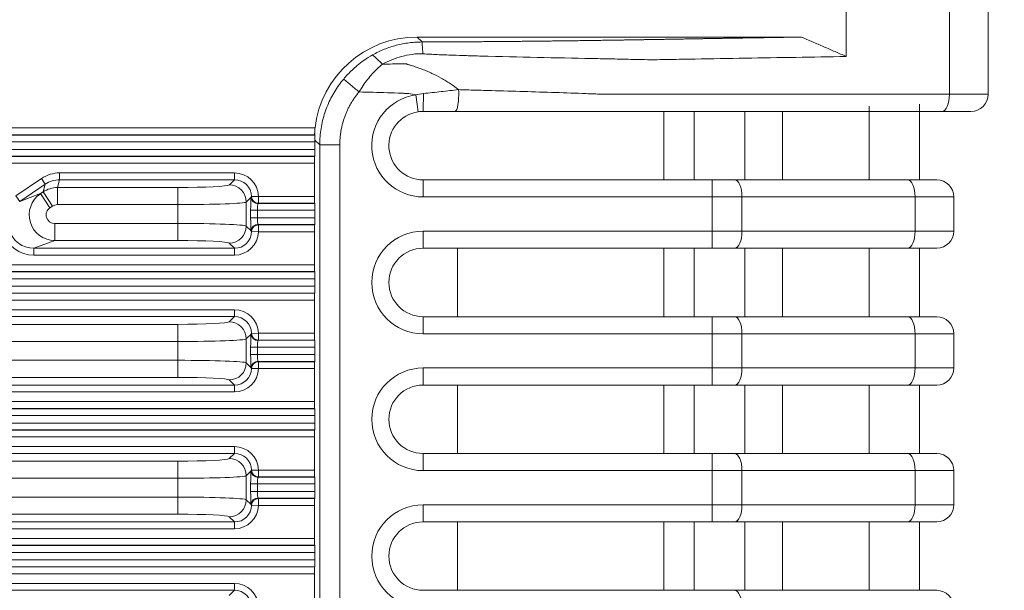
# Model space of a CAD drawing. Header units: millimetres. Extents: x 990 to 1809, y 0 to 562.
# Tile 92 of 256: x 1342 to 1371, y 366 to 382. Entities that reach past the tile are written whole.
import ezdxf

# ---------------------------------------------------------------- set-up
doc = ezdxf.new("R2010")
doc.units = ezdxf.units.MM
doc.layers.get('Defpoints').update_dxf_attribs({"lineweight": 18})
doc.layers.add('1', color=7, linetype='Continuous', true_color=0xffffff)
doc.layers.add('7标注层', color=4, linetype='Continuous', lineweight=18)
doc.styles.add('3.0', font='txt', dxfattribs={"height": 7.5})
doc.dimstyles.new('ISO-3.0', dxfattribs={"dimtxt": 7.5, "dimasz": 7.5, "dimexe": 4.5, "dimexo": 1.5, "dimgap": 1.5, "dimtad": 1, "dimdsep": 46, "dimtxsty": '3.0', "dimcen": 7.5, "dimclrd": 256, "dimclre": 256, "dimclrt": 256, "dimadec": 1, "dimazin": 0, "dimtp": 2e-09, "dimtm": 1.1e-09, "dimtfac": 1, "dimtmove": 0, "dimatfit": 3, "dimfxl": 1, "dimtolj": 1, "dimlwd": -1, "dimlwe": -1, "dimarcsym": 0})

# ---------------------------------------------------------------- blocks, each defined once
blk = doc.blocks.new('*D56')
at = {"layer": '7标注层', "transparency": 16777216}
for p, q in [((1366.033, 398.534), (1401.958, 398.534)), ((1397.458, 286.138), (1397.458, 391.034)), ((1353.912, 278.638), (1401.958, 278.638))]:
    blk.add_line(p, q, dxfattribs=at)
for points in [[(1396.208, 391.034), (1398.708, 391.034), (1397.458, 398.534)], [(1396.208, 286.138), (1398.708, 286.138), (1397.458, 278.638)]]:
    blk.add_solid(points, dxfattribs=at)
at = {"layer": 'Defpoints', "color": 0, "transparency": 16777216}
for p in [(1364.533, 398.534), (1397.458, 398.534), (1352.412, 278.638)]:
    blk.add_point(p, dxfattribs=at)
at = {"layer": '7标注层', "transparency": 16777216, "insert": (1392.208, 338.586), "char_height": 7.5, "attachment_point": 5, "rotation": 90, "style": '3.0'}
blk.add_mtext('\\A1;120', dxfattribs=at)

msp = doc.modelspace()

# ---------------------------------------------------------------- linework, layer by layer
at = {"layer": '1', "color": 7, "linetype": 'Continuous', "lineweight": 18}
for p, q in [((1364.969, 381.813), (1353.744, 381.813)), ((1353.744, 381.813), (1353.889, 381.668)), ((1353.706, 380.123), (1353.777, 379.628)), ((1369.29, 380.138), (1370.421, 380.138)), ((1360.95, 377.638), (1360.95, 379.638)), ((1361.842, 379.638), (1361.842, 377.638)), ((1363.313, 377.638), (1363.313, 379.638)), ((1364.421, 379.638), (1364.421, 377.638)), ((1366.947, 377.638), (1366.947, 379.796)), ((1368.421, 379.848), (1368.421, 377.638)), ((1369.921, 379.638), (1369.073, 379.638)), ((1217.076, 379.154), (1350.765, 379.154)), ((1350.763, 378.748), (1217.078, 378.748)), ((1217.081, 378.948), (1350.76, 378.948)), ((1350.756, 378.954), (1217.085, 378.954)), ((1350.901, 378.66), (1350.763, 378.797)), ((1350.763, 378.528), (1350.763, 378.748)), ((1217.078, 378.528), (1350.763, 378.528)), ((1350.901, 298.616), (1350.901, 378.66)), ((1351.488, 378.66), (1351.488, 298.616)), ((1350.757, 378.328), (1217.084, 378.328)), ((1217.088, 378.322), (1350.753, 378.322)), ((1350.757, 378.328), (1350.753, 378.322)), ((1350.746, 378.122), (1217.095, 378.122)), ((1350.746, 378.122), (1350.746, 377.154)), ((1342.027, 377.173), (1342.775, 377.677)), ((1342.887, 377.512), (1342.775, 377.677)), ((1343.306, 377.64), (1343.24, 377.413)), ((1343.306, 377.84), (1348.411, 377.84)), ((1343.306, 377.84), (1343.306, 377.64)), ((1348.411, 377.64), (1343.306, 377.64)), ((1348.258, 377.487), (1348.411, 377.64)), ((1348.411, 377.84), (1348.411, 377.64)), ((1353.921, 377.638), (1362.364, 377.638)), ((1353.921, 377.138), (1353.921, 377.638)), ((1362.364, 377.638), (1363.016, 377.638)), ((1362.364, 377.138), (1362.364, 377.638)), ((1368.073, 377.638), (1368.921, 377.638)), ((1342.887, 377.512), (1342.139, 377.007)), ((1342.745, 377.234), (1342.821, 377.285)), ((1342.821, 377.285), (1342.887, 377.512)), ((1342.821, 377.285), (1343.1, 376.871)), ((1343.24, 377.413), (1343.24, 376.914)), ((1343.24, 377.413), (1346.761, 377.413)), ((1346.761, 377.413), (1346.761, 376.914)), ((1342.139, 377.007), (1342.027, 377.173)), ((1342.139, 377.007), (1342.745, 377.234)), ((1342.745, 377.234), (1343.024, 376.82)), ((1348.899, 377.129), (1348.758, 376.988)), ((1348.904, 377.144), (1348.91, 377.15)), ((1349.11, 377.154), (1348.91, 377.15)), ((1349.11, 377.154), (1350.746, 377.154)), ((1349.11, 377.154), (1349.11, 376.954)), ((1362.364, 377.138), (1353.921, 377.138)), ((1363.233, 377.138), (1362.364, 377.138)), ((1343.1, 376.871), (1343.024, 376.82)), ((1346.761, 376.914), (1343.24, 376.914)), ((1346.761, 376.363), (1346.761, 376.914)), ((1348.758, 376.988), (1348.758, 376.288)), ((1349.084, 376.748), (1348.884, 376.748)), ((1348.884, 376.528), (1348.884, 376.748)), ((1350.763, 376.748), (1349.084, 376.748)), ((1349.084, 376.748), (1349.084, 376.528)), ((1349.11, 376.954), (1349.104, 376.948)), ((1349.104, 376.948), (1350.757, 376.948)), ((1350.753, 376.954), (1349.11, 376.954)), ((1350.757, 376.948), (1350.753, 376.954)), ((1350.763, 376.528), (1350.763, 376.748)), ((1349.084, 376.528), (1348.884, 376.528)), ((1349.084, 376.528), (1350.763, 376.528)), ((1343.164, 376.363), (1346.761, 376.363)), ((1343.164, 375.863), (1343.164, 376.363)), ((1346.761, 375.863), (1346.761, 376.363)), ((1348.758, 376.288), (1348.899, 376.147)), ((1348.91, 376.126), (1348.904, 376.132)), ((1349.104, 376.328), (1349.11, 376.322)), ((1350.757, 376.328), (1349.104, 376.328)), ((1349.11, 376.122), (1349.11, 376.322)), ((1349.11, 376.322), (1350.753, 376.322)), ((1350.757, 376.328), (1350.753, 376.322)), ((1353.921, 375.638), (1353.921, 376.138)), ((1353.921, 376.138), (1362.364, 376.138)), ((1362.364, 376.138), (1362.364, 375.638)), ((1368.29, 376.138), (1369.421, 376.138)), ((1343.164, 375.863), (1342.556, 375.636)), ((1346.761, 375.863), (1343.164, 375.863)), ((1349.11, 376.122), (1348.91, 376.126)), ((1350.746, 376.122), (1349.11, 376.122)), ((1350.746, 376.122), (1350.746, 375.154)), ((1342.556, 375.436), (1342.556, 375.636)), ((1342.556, 375.636), (1348.411, 375.636)), ((1348.411, 375.636), (1348.258, 375.789)), ((1348.411, 375.436), (1348.411, 375.636)), ((1362.364, 375.638), (1353.921, 375.638)), ((1354.921, 373.638), (1354.921, 375.638)), ((1360.95, 373.638), (1360.95, 375.638)), ((1361.842, 375.638), (1361.842, 373.638)), ((1363.016, 375.638), (1362.364, 375.638)), ((1363.313, 373.638), (1363.313, 375.638)), ((1364.421, 375.638), (1364.421, 373.638)), ((1366.947, 373.638), (1366.947, 375.638)), ((1368.921, 375.638), (1368.073, 375.638)), ((1368.421, 375.638), (1368.421, 373.638)), ((1348.411, 375.436), (1342.556, 375.436)), ((1217.095, 375.154), (1350.746, 375.154)), ((1350.763, 374.748), (1217.078, 374.748)), ((1217.084, 374.948), (1350.757, 374.948)), ((1350.753, 374.954), (1217.088, 374.954)), ((1350.757, 374.948), (1350.753, 374.954)), ((1350.763, 374.528), (1350.763, 374.748)), ((1217.078, 374.528), (1350.763, 374.528)), ((1350.757, 374.328), (1217.084, 374.328)), ((1217.088, 374.322), (1350.753, 374.322)), ((1350.746, 374.122), (1217.095, 374.122)), ((1350.746, 374.122), (1350.746, 373.154)), ((1350.757, 374.328), (1350.753, 374.322)), ((1337.379, 373.84), (1348.411, 373.84)), ((1348.411, 373.84), (1348.411, 373.64)), ((1348.411, 373.64), (1337.379, 373.64)), ((1348.258, 373.487), (1348.411, 373.64)), ((1353.921, 373.638), (1362.364, 373.638)), ((1353.921, 373.138), (1353.921, 373.638)), ((1362.364, 373.638), (1363.016, 373.638)), ((1362.364, 373.138), (1362.364, 373.638)), ((1368.073, 373.638), (1368.921, 373.638)), ((1337.313, 373.413), (1346.761, 373.413)), ((1346.761, 373.413), (1346.761, 372.914)), ((1348.899, 373.129), (1348.758, 372.988)), ((1348.758, 372.988), (1348.758, 372.288)), ((1348.904, 373.144), (1348.91, 373.15)), ((1349.11, 373.154), (1348.91, 373.15)), ((1349.11, 373.154), (1350.746, 373.154)), ((1349.11, 373.154), (1349.11, 372.954)), ((1362.364, 373.138), (1353.921, 373.138)), ((1363.233, 373.138), (1362.364, 373.138)), ((1346.761, 372.914), (1337.313, 372.914)), ((1346.761, 372.363), (1346.761, 372.914)), ((1349.084, 372.748), (1348.884, 372.748)), ((1348.884, 372.528), (1348.884, 372.748)), ((1350.763, 372.748), (1349.084, 372.748)), ((1349.084, 372.748), (1349.084, 372.528)), ((1349.11, 372.954), (1349.104, 372.948)), ((1349.104, 372.948), (1350.757, 372.948)), ((1350.753, 372.954), (1349.11, 372.954)), ((1350.757, 372.948), (1350.753, 372.954)), ((1350.763, 372.528), (1350.763, 372.748)), ((1349.084, 372.528), (1348.884, 372.528)), ((1349.084, 372.528), (1350.763, 372.528)), ((1337.236, 372.363), (1346.761, 372.363)), ((1346.761, 371.863), (1346.761, 372.363)), ((1348.758, 372.288), (1348.899, 372.147)), ((1348.91, 372.126), (1348.904, 372.132)), ((1349.11, 372.122), (1348.91, 372.126)), ((1349.104, 372.328), (1349.11, 372.322)), ((1350.757, 372.328), (1349.104, 372.328)), ((1349.11, 372.122), (1349.11, 372.322)), ((1349.11, 372.322), (1350.753, 372.322)), ((1350.746, 372.122), (1349.11, 372.122)), ((1350.746, 372.122), (1350.746, 371.154)), ((1350.757, 372.328), (1350.753, 372.322)), ((1353.921, 371.638), (1353.921, 372.138)), ((1353.921, 372.138), (1362.364, 372.138)), ((1362.364, 371.638), (1362.364, 372.138)), ((1368.29, 372.138), (1369.421, 372.138)), ((1346.761, 371.863), (1337.236, 371.863)), ((1336.629, 371.636), (1348.411, 371.636)), ((1348.411, 371.636), (1348.258, 371.789)), ((1348.411, 371.436), (1348.411, 371.636)), ((1362.364, 371.638), (1353.921, 371.638)), ((1354.921, 369.638), (1354.921, 371.638)), ((1360.95, 369.638), (1360.95, 371.638)), ((1361.842, 371.638), (1361.842, 369.638)), ((1363.016, 371.638), (1362.364, 371.638)), ((1363.313, 369.638), (1363.313, 371.638)), ((1364.421, 371.638), (1364.421, 369.638)), ((1366.947, 369.638), (1366.947, 371.638)), ((1368.921, 371.638), (1368.073, 371.638)), ((1368.421, 371.638), (1368.421, 369.638)), ((1348.411, 371.436), (1336.629, 371.436)), ((1350.753, 370.954), (1217.088, 370.954)), ((1217.095, 371.154), (1350.746, 371.154)), ((1350.757, 370.948), (1350.753, 370.954)), ((1350.763, 370.748), (1217.078, 370.748)), ((1217.084, 370.948), (1350.757, 370.948)), ((1350.763, 370.528), (1350.763, 370.748)), ((1217.078, 370.528), (1350.763, 370.528)), ((1350.757, 370.328), (1217.084, 370.328)), ((1217.088, 370.322), (1350.753, 370.322)), ((1350.746, 370.122), (1217.095, 370.122)), ((1350.746, 370.122), (1350.746, 369.154)), ((1350.757, 370.328), (1350.753, 370.322)), ((1331.452, 369.84), (1348.411, 369.84)), ((1348.411, 369.84), (1348.411, 369.64)), ((1348.411, 369.64), (1331.452, 369.64)), ((1348.258, 369.487), (1348.411, 369.64)), ((1353.921, 369.638), (1362.364, 369.638)), ((1353.921, 369.138), (1353.921, 369.638)), ((1362.364, 369.638), (1363.016, 369.638)), ((1362.364, 369.638), (1362.364, 369.138)), ((1368.073, 369.638), (1368.921, 369.638)), ((1331.386, 369.413), (1346.761, 369.413)), ((1346.761, 369.413), (1346.761, 368.914)), ((1348.899, 369.129), (1348.758, 368.988)), ((1348.758, 368.988), (1348.758, 368.288)), ((1348.904, 369.144), (1348.91, 369.15)), ((1349.11, 369.154), (1348.91, 369.15)), ((1349.11, 368.954), (1349.104, 368.948)), ((1349.104, 368.948), (1350.757, 368.948)), ((1349.11, 369.154), (1350.746, 369.154)), ((1349.11, 369.154), (1349.11, 368.954)), ((1350.753, 368.954), (1349.11, 368.954)), ((1350.757, 368.948), (1350.753, 368.954)), ((1362.364, 369.138), (1353.921, 369.138)), ((1363.233, 369.138), (1362.364, 369.138)), ((1346.761, 368.914), (1331.386, 368.914)), ((1346.761, 368.363), (1346.761, 368.914)), ((1349.084, 368.748), (1348.884, 368.748)), ((1348.884, 368.528), (1348.884, 368.748)), ((1350.763, 368.748), (1349.084, 368.748)), ((1349.084, 368.748), (1349.084, 368.528)), ((1350.763, 368.528), (1350.763, 368.748)), ((1349.084, 368.528), (1348.884, 368.528)), ((1349.084, 368.528), (1350.763, 368.528)), ((1331.309, 368.363), (1346.761, 368.363)), ((1346.761, 367.863), (1346.761, 368.363)), ((1348.758, 368.288), (1348.899, 368.147)), ((1348.91, 368.126), (1348.904, 368.132)), ((1349.11, 368.122), (1348.91, 368.126)), ((1349.104, 368.328), (1349.11, 368.322)), ((1350.757, 368.328), (1349.104, 368.328)), ((1349.11, 368.122), (1349.11, 368.322)), ((1349.11, 368.322), (1350.753, 368.322)), ((1350.746, 368.122), (1349.11, 368.122)), ((1350.746, 368.122), (1350.746, 367.154)), ((1350.757, 368.328), (1350.753, 368.322)), ((1353.921, 367.638), (1353.921, 368.138)), ((1353.921, 368.138), (1362.364, 368.138)), ((1362.364, 368.138), (1362.364, 367.638)), ((1368.29, 368.138), (1369.421, 368.138)), ((1346.761, 367.863), (1331.309, 367.863)), ((1330.702, 367.636), (1348.411, 367.636)), ((1348.411, 367.636), (1348.258, 367.789)), ((1348.411, 367.436), (1348.411, 367.636)), ((1362.364, 367.638), (1353.921, 367.638)), ((1354.921, 365.638), (1354.921, 367.638)), ((1360.95, 365.638), (1360.95, 367.638)), ((1361.842, 367.638), (1361.842, 365.638)), ((1363.016, 367.638), (1362.364, 367.638)), ((1363.313, 365.638), (1363.313, 367.638)), ((1364.421, 367.638), (1364.421, 365.638)), ((1366.947, 365.638), (1366.947, 367.638)), ((1368.921, 367.638), (1368.073, 367.638)), ((1368.421, 367.638), (1368.421, 365.638)), ((1348.411, 367.436), (1330.702, 367.436)), ((1217.084, 366.948), (1350.757, 366.948)), ((1350.753, 366.954), (1217.088, 366.954)), ((1217.095, 367.154), (1350.746, 367.154)), ((1350.757, 366.948), (1350.753, 366.954)), ((1350.763, 366.748), (1217.078, 366.748)), ((1350.763, 366.528), (1350.763, 366.748)), ((1217.078, 366.528), (1350.763, 366.528)), ((1350.757, 366.328), (1217.084, 366.328)), ((1217.088, 366.322), (1350.753, 366.322)), ((1350.746, 366.122), (1217.095, 366.122)), ((1350.746, 366.122), (1350.746, 365.154)), ((1350.757, 366.328), (1350.753, 366.322)), ((1325.525, 365.84), (1348.411, 365.84)), ((1348.411, 365.84), (1348.411, 365.64)), ((1348.411, 365.64), (1325.525, 365.64)), ((1348.258, 365.487), (1348.411, 365.64)), ((1353.921, 365.638), (1362.364, 365.638)), ((1362.364, 365.638), (1363.016, 365.638)), ((1368.073, 365.638), (1368.921, 365.638))]:
    msp.add_line(p, q, dxfattribs=at)
for centre, radius, start, end in [((1353.921, 378.638), 1.5, 98.2332, 270), ((1369.921, 380.138), 0.5, 270, 0), ((1353.921, 378.638), 1, 98.2332, 270), ((1368.921, 377.138), 0.5, 0, 90), ((1353.921, 374.638), 1.5, 90, 270), ((1368.921, 376.138), 0.5, 270, 0), ((1353.921, 374.638), 1, 90, 270), ((1368.921, 373.138), 0.5, 360, 90), ((1353.921, 370.638), 1.5, 90, 270), ((1368.921, 372.138), 0.5, 270, 0), ((1353.921, 370.638), 1, 90, 270), ((1368.921, 369.138), 0.5, 360, 90), ((1353.921, 366.638), 1.5, 90, 270), ((1368.921, 368.138), 0.5, 270, 0), ((1353.921, 366.638), 1, 90, 270), ((1368.921, 365.138), 0.5, 360, 90)]:
    msp.add_arc(centre, radius, start, end, dxfattribs=at)
for centre, major_axis, ratio, start_param, end_param in [((1353.748, 378.811), (-2.124, 2.124), 0.998783, 5.498396, 6.954604), ((1353.921, 380.138), (0, 0.5), 0.015276, 3.141593, 4.758424), ((1354.854, 380.138), (0, 0.5), 0.21487, 3.141593, 4.989651), ((1369.073, 380.138), (0, 0.5), 0.434749, 3.141593, 4.712389), ((1350.756, 378.748), (0, 0.2), 0.034921, 4.712389, 4.959788), ((1350.756, 378.528), (0, 0.2), 0.034921, 3.193953, 4.712389), ((1350.753, 378.122), (0, 0.2), 0.034921, 0.05236, 1.570796), ((1343.306, 376.889), (0.266, 0.914), 0.998514, 0.282449, 0.87576), ((1343.306, 376.889), (0.21, 0.722), 0.997724, 0.282449, 0.87576), ((1348.409, 377.139), (-0.496, -0.496), 0.997265, 2.376405, 3.925621), ((1348.409, 377.139), (0.355, 0.355), 0.99509, 5.517998, 7.067214), ((1363.016, 377.138), (0, -0.5), 0.434749, 1.570799, 3.141593), ((1368.073, 377.138), (0, -0.5), 0.434749, 1.570796, 3.141593), ((1343.24, 376.663), (-0.72, 0.209), 0.999505, 4.994838, 5.588149), ((1346.761, 377.492), (1.5, 0), 0.052408, 4.712389, 6.230825), ((1348.258, 376.988), (-0.354, 0.354), 0.997265, 3.92836, 5.496418), ((1343.165, 376.613), (-0.263, 0.702), 0.996374, 0.238176, 2.779955), ((1348.905, 376.748), (0, 0.4), 0.052408, 0.309854, 1.570796), ((1349.099, 377.129), (-0.197, 0.032), 0.951194, 0.170419, 1.725256), ((1349.104, 377.148), (-0.141, 0.141), 0.997265, 0.805609, 2.354825), ((1349.11, 377.154), (-0.141, 0.141), 0.997265, 0.805609, 2.354825), ((1350.753, 377.154), (0, 0.2), 0.034921, 1.570796, 3.089233), ((1343.165, 376.613), (-0.237, -0.089), 0.988999, 4.950565, 7.492344), ((1343.24, 376.663), (0.07, 0.24), 0.998514, 0.282449, 0.87576), ((1346.761, 376.992), (2, 0), 0.039306, 4.712389, 6.230825), ((1349.105, 376.748), (0, 0.2), 0.104816, 0.309854, 1.570796), ((1350.756, 376.748), (0, 0.2), 0.034921, 4.712389, 6.230825), ((1348.905, 376.528), (0, 0.4), 0.052408, 1.570796, 2.831738), ((1349.105, 376.528), (0, 0.2), 0.104816, 1.570796, 2.831738), ((1350.756, 376.528), (0, 0.2), 0.034921, 3.193953, 4.712389), ((1342.563, 376.388), (0.714, 0.267), 0.983262, 3.062768, 4.350752), ((1346.761, 376.284), (2, 0), 0.039306, 0.05236, 1.570796), ((1348.258, 376.288), (-0.354, -0.354), 0.997265, 0.786768, 2.354825), ((1349.099, 376.147), (-0.197, -0.032), 0.951194, 4.557929, 6.112767), ((1349.104, 376.128), (-0.141, -0.141), 0.997265, 3.92836, 5.477577), ((1349.11, 376.122), (-0.141, -0.141), 0.997265, 3.92836, 5.477577), ((1350.753, 376.122), (0, 0.2), 0.034921, 0.05236, 1.570796), ((1363.016, 376.138), (0, -0.5), 0.434749, 0, 1.570796), ((1368.073, 376.138), (0, -0.5), 0.434749, 0, 1.570796), ((1342.563, 376.388), (-0.9, -0.337), 0.988999, 6.204361, 7.492344), ((1346.761, 375.785), (1.5, 0), 0.052408, 0.05236, 1.570796), ((1348.409, 376.137), (-0.355, 0.355), 0.99509, 2.357564, 3.90678), ((1348.409, 376.137), (-0.496, 0.496), 0.997265, 2.357564, 3.90678), ((1350.753, 375.154), (0, 0.2), 0.034921, 1.570796, 3.089233), ((1350.756, 374.748), (0, 0.2), 0.034921, 4.712389, 6.230825), ((1350.756, 374.528), (0, 0.2), 0.034921, 3.193953, 4.712389), ((1350.753, 374.122), (0, 0.2), 0.034921, 0.05236, 1.570796), ((1348.409, 373.139), (-0.496, -0.496), 0.997265, 2.376405, 3.925621), ((1348.409, 373.139), (0.355, 0.355), 0.99509, 5.517998, 7.067214), ((1363.016, 373.138), (0, -0.5), 0.434749, 1.570796, 3.141593), ((1368.073, 373.138), (0, -0.5), 0.434749, 1.570796, 3.141593), ((1346.761, 373.492), (1.5, 0), 0.052408, 4.712389, 6.230825), ((1348.258, 372.988), (-0.354, 0.354), 0.997265, 3.92836, 5.496418), ((1346.761, 372.992), (2, 0), 0.039306, 4.712389, 6.230825), ((1348.905, 372.748), (0, 0.4), 0.052408, 0.309854, 1.570796), ((1349.099, 373.129), (-0.197, 0.032), 0.951194, 0.170419, 1.725256), ((1349.104, 373.148), (-0.141, 0.141), 0.997265, 0.805609, 2.354825), ((1349.11, 373.154), (-0.141, 0.141), 0.997265, 0.805609, 2.354825), ((1350.753, 373.154), (0, 0.2), 0.034921, 1.570796, 3.089233), ((1349.105, 372.748), (0, 0.2), 0.104816, 0.309854, 1.570796), ((1350.756, 372.748), (0, 0.2), 0.034921, 4.712389, 6.230825), ((1348.905, 372.528), (0, 0.4), 0.052408, 1.570796, 2.831738), ((1349.105, 372.528), (0, 0.2), 0.104816, 1.570796, 2.831738), ((1350.756, 372.528), (0, 0.2), 0.034921, 3.193953, 4.712389), ((1346.761, 372.284), (2, 0), 0.039306, 0.05236, 1.570796), ((1348.258, 372.288), (-0.354, -0.354), 0.997265, 0.786768, 2.354825), ((1348.409, 372.137), (-0.355, 0.355), 0.99509, 2.357564, 3.90678), ((1348.409, 372.137), (-0.496, 0.496), 0.997265, 2.357564, 3.90678), ((1349.099, 372.147), (-0.197, -0.032), 0.951194, 4.557929, 6.112767), ((1349.104, 372.128), (-0.141, -0.141), 0.997265, 3.92836, 5.477577), ((1349.11, 372.122), (-0.141, -0.141), 0.997265, 3.92836, 5.477577), ((1350.753, 372.122), (0, 0.2), 0.034921, 0.05236, 1.570796), ((1363.016, 372.138), (0, -0.5), 0.434749, 0, 1.570796), ((1368.073, 372.138), (0, -0.5), 0.434749, 0, 1.570796), ((1346.761, 371.785), (1.5, 0), 0.052408, 0.05236, 1.570796), ((1350.753, 371.154), (0, 0.2), 0.034921, 1.570796, 3.089233), ((1350.756, 370.748), (0, 0.2), 0.034921, 4.712389, 6.230825), ((1350.756, 370.528), (0, 0.2), 0.034921, 3.193953, 4.712389), ((1350.753, 370.122), (0, 0.2), 0.034921, 0.05236, 1.570796), ((1348.409, 369.139), (-0.496, -0.496), 0.997265, 2.376405, 3.925621), ((1348.409, 369.139), (0.355, 0.355), 0.99509, 5.517998, 7.067214), ((1363.016, 369.138), (0, -0.5), 0.434749, 1.570796, 3.141593), ((1368.073, 369.138), (0, -0.5), 0.434749, 1.570796, 3.141593), ((1346.761, 369.492), (1.5, 0), 0.052408, 4.712389, 6.230825), ((1348.258, 368.988), (-0.354, 0.354), 0.997265, 3.92836, 5.496418), ((1346.761, 368.992), (2, 0), 0.039306, 4.712389, 6.230825), ((1348.905, 368.748), (0, 0.4), 0.052408, 0.309854, 1.570796), ((1349.099, 369.129), (-0.197, 0.032), 0.951194, 0.170419, 1.725256), ((1349.104, 369.148), (-0.141, 0.141), 0.997265, 0.805609, 2.354825), ((1349.11, 369.154), (-0.141, 0.141), 0.997265, 0.805609, 2.354825), ((1350.753, 369.154), (0, 0.2), 0.034921, 1.570796, 3.089233), ((1350.756, 368.748), (0, 0.2), 0.034921, 4.712389, 6.230825), ((1349.105, 368.748), (0, 0.2), 0.104816, 0.309854, 1.570796), ((1348.905, 368.528), (0, 0.4), 0.052408, 1.570796, 2.831738), ((1349.105, 368.528), (0, 0.2), 0.104816, 1.570796, 2.831738), ((1350.756, 368.528), (0, 0.2), 0.034921, 3.193953, 4.712389), ((1346.761, 368.284), (2, 0), 0.039306, 0.05236, 1.570796), ((1348.258, 368.288), (-0.354, -0.354), 0.997265, 0.786768, 2.354825), ((1348.409, 368.137), (-0.355, 0.355), 0.99509, 2.357564, 3.90678), ((1348.409, 368.137), (-0.496, 0.496), 0.997265, 2.357564, 3.90678), ((1349.099, 368.147), (-0.197, -0.032), 0.951194, 4.557929, 6.112767), ((1349.104, 368.128), (-0.141, -0.141), 0.997265, 3.92836, 5.477577), ((1349.11, 368.122), (-0.141, -0.141), 0.997265, 3.92836, 5.477577), ((1350.753, 368.122), (0, 0.2), 0.034921, 0.05236, 1.570796), ((1363.016, 368.138), (0, -0.5), 0.434749, 0, 1.570796), ((1368.073, 368.138), (0, -0.5), 0.434749, 0, 1.570796), ((1346.761, 367.785), (1.5, 0), 0.052408, 0.05236, 1.570796), ((1350.753, 367.154), (0, 0.2), 0.034921, 1.570796, 3.089233), ((1350.756, 366.748), (0, 0.2), 0.034921, 4.712389, 6.230825), ((1350.756, 366.528), (0, 0.2), 0.034921, 3.193953, 4.712389), ((1350.753, 366.122), (0, 0.2), 0.034921, 0.05236, 1.570796), ((1348.409, 365.139), (-0.496, -0.496), 0.997265, 2.376405, 3.925621), ((1348.409, 365.139), (0.355, 0.355), 0.99509, 5.517998, 7.067214), ((1363.016, 365.138), (0, -0.5), 0.434749, 1.570796, 3.141593)]:
    msp.add_ellipse(centre, major_axis=major_axis, ratio=ratio, start_param=start_param, end_param=end_param, dxfattribs=at)
for points, degree, knots in [([(1369.29, 380.138), (1369.29, 382.436), (1369.29, 384.734), (1369.29, 387.175), (1369.29, 387.319), (1369.29, 387.534), (1369.29, 387.606), (1369.29, 387.696), (1369.29, 387.714), (1369.29, 387.75), (1369.29, 387.768), (1369.289, 387.821), (1369.289, 387.857), (1369.285, 388.18), (1369.281, 388.468), (1369.265, 389.329), (1369.25, 389.903), (1369.224, 390.765), (1369.215, 391.052), (1369.196, 391.626), (1369.186, 391.913), (1369.172, 392.344), (1369.167, 392.487), (1369.162, 392.64), (1369.162, 392.649), (1369.161, 392.667), (1369.16, 392.676), (1369.157, 392.694), (1369.155, 392.702), (1369.152, 392.72), (1369.151, 392.729), (1369.148, 392.747), (1369.147, 392.756), (1369.145, 392.774), (1369.143, 392.783), (1369.14, 392.81), (1369.138, 392.828), (1369.13, 392.882), (1369.126, 392.918), (1369.117, 392.989), (1369.112, 393.025), (1369.099, 393.133), (1369.091, 393.204), (1369.079, 393.312), (1369.075, 393.348), (1369.067, 393.419), (1369.063, 393.455), (1369.057, 393.509), (1369.055, 393.527), (1369.052, 393.563), (1369.05, 393.581), (1369.045, 393.634), (1369.041, 393.67), (1369.034, 393.742), (1369.031, 393.778), (1369.024, 393.85), (1369.021, 393.885), (1369.018, 393.921)], 3, [0, 0, 0, 0, 0.5, 0.5, 0.53125, 0.53125, 0.546875, 0.546875, 0.550781, 0.550781, 0.554687, 0.554687, 0.5625, 0.5625, 0.625, 0.625, 0.75, 0.75, 0.8125, 0.8125, 0.875, 0.875, 0.90625, 0.90625, 0.908203, 0.908203, 0.910156, 0.910156, 0.912109, 0.912109, 0.914063, 0.914063, 0.916016, 0.916016, 0.917969, 0.917969, 0.921875, 0.921875, 0.929688, 0.929688, 0.9375, 0.9375, 0.953125, 0.953125, 0.960938, 0.960938, 0.96875, 0.96875, 0.972656, 0.972656, 0.976563, 0.976563, 0.984375, 0.984375, 0.992188, 0.992188, 1, 1, 1, 1]), ([(1370.421, 393.726), (1370.421, 393.655), (1370.421, 393.584), (1370.421, 393.443), (1370.421, 393.372), (1370.421, 393.16), (1370.421, 393.018), (1370.421, 392.806), (1370.421, 392.735), (1370.421, 392.629), (1370.421, 392.594), (1370.421, 392.523), (1370.421, 392.346), (1370.421, 392.169), (1370.421, 391.462), (1370.421, 390.896), (1370.421, 389.763), (1370.421, 389.197), (1370.421, 388.348), (1370.421, 388.065), (1370.421, 387.64), (1370.421, 387.499), (1370.421, 387.216), (1370.421, 384.809), (1370.421, 382.403), (1370.421, 380.138)], 3, [0, 0, 0, 0, 0.015625, 0.015625, 0.03125, 0.03125, 0.0625, 0.0625, 0.078125, 0.078125, 0.085938, 0.085938, 0.09375, 0.125, 0.125, 0.25, 0.25, 0.375, 0.375, 0.4375, 0.4375, 0.46875, 0.46875, 0.5, 1, 1, 1, 1]), ([(1350.883, 393.495), (1351.114, 393.495), (1352.755, 393.495), (1355.101, 393.495), (1357.568, 393.495), (1358.977, 393.495), (1359.727, 393.495), (1360.166, 393.495), (1360.276, 393.495), (1360.365, 393.495), (1360.453, 393.494), (1360.695, 393.487), (1361.266, 393.439), (1362.125, 393.254), (1363.087, 392.863), (1363.943, 392.322), (1364.663, 391.661), (1365.082, 391.098), (1365.28, 390.757), (1365.332, 390.658), (1365.358, 390.609), (1365.383, 390.559), (1365.432, 390.459), (1365.5, 390.306), (1365.558, 390.148), (1365.594, 390.041), (1365.611, 389.988), (1365.627, 389.934), (1365.657, 389.824), (1365.723, 389.587), (1365.819, 389.209), (1365.926, 388.74), (1366.023, 388.256), (1366.106, 387.758), (1366.175, 387.25), (1366.227, 386.732), (1366.262, 386.209), (1366.275, 385.813), (1366.277, 385.571), (1366.278, 385.483), (1366.278, 385.394), (1366.278, 385.284), (1366.278, 384.844), (1366.278, 384.095), (1366.278, 382.792), (1366.278, 381.842), (1366.278, 381.244)], 3, [0, 0, 0, 0, 0.026983, 0.191224, 0.273345, 0.314405, 0.355465, 0.360598, 0.36573, 0.368296, 0.370863, 0.375995, 0.396525, 0.437586, 0.478646, 0.519706, 0.560766, 0.601827, 0.612092, 0.614658, 0.617224, 0.61979, 0.622357, 0.632622, 0.642887, 0.645453, 0.648019, 0.650586, 0.653152, 0.663417, 0.683947, 0.704477, 0.725007, 0.745537, 0.766068, 0.786598, 0.807128, 0.827658, 0.83279, 0.835357, 0.837923, 0.843055, 0.848188, 0.889248, 0.930309, 1, 1, 1, 1]), ([(1352.447, 381.29), (1352.502, 381.319), (1352.613, 381.379), (1352.785, 381.455), (1352.961, 381.52), (1353.141, 381.573), (1353.324, 381.615), (1353.501, 381.644), (1353.689, 381.664), (1353.816, 381.667), (1353.889, 381.668)], 3, [0, 0, 0, 0, 0.126769, 0.252442, 0.377075, 0.500727, 0.624834, 0.749629, 0.856248, 1, 1, 1, 1]), ([(1353.889, 381.668), (1354.557, 381.669), (1355.365, 381.675), (1356.072, 381.68), (1356.807, 381.687), (1358.201, 381.701), (1359.603, 381.723), (1359.931, 381.728), (1360.278, 381.734), (1360.614, 381.739), (1361.283, 381.751), (1361.954, 381.762), (1362.289, 381.768), (1362.291, 381.768), (1363.629, 381.79), (1364.185, 381.799), (1364.969, 381.813)], 2, [0, 0, 0, 0.125, 0.125, 0.25, 0.25, 0.5, 0.5, 0.5625, 0.5625, 0.625, 0.6875, 0.75, 0.75, 0.875, 0.875, 1, 1, 1]), ([(1353.915, 381.32), (1353.887, 381.322), (1353.833, 381.325), (1353.727, 381.324), (1353.548, 381.301), (1353.298, 381.252), (1353.007, 381.157), (1352.828, 381.066), (1352.737, 381.02)], 3, [0, 0, 0, 0, 0.067212, 0.132002, 0.255438, 0.502133, 0.750549, 1, 1, 1, 1]), ([(1366.278, 381.244), (1365.296, 381.227), (1363.824, 381.203), (1362.107, 381.172), (1361.249, 381.16), (1360.756, 381.149), (1360.332, 381.15), (1359.857, 381.164), (1359.343, 381.174), (1358.487, 381.191), (1357.259, 381.217), (1356.027, 381.244), (1355.196, 381.268), (1354.767, 381.281), (1354.343, 381.298), (1354.054, 381.313), (1353.915, 381.32)], 3, [0, 0, 0, 0, 0.24573, 0.368595, 0.430048, 0.460756, 0.491815, 0.536457, 0.578578, 0.617802, 0.744287, 0.870775, 0.903887, 0.934595, 0.96871, 1, 1, 1, 1]), ([(1351.601, 380.585), (1351.639, 380.629), (1351.718, 380.72), (1351.849, 380.852), (1352.007, 380.991), (1352.204, 381.144), (1352.361, 381.238), (1352.447, 381.29)], 3, [0, 0, 0, 0, 0.157492, 0.324175, 0.500301, 0.726798, 1, 1, 1, 1]), ([(1352.737, 381.02), (1352.685, 380.975), (1352.58, 380.887), (1352.434, 380.736), (1352.296, 380.573), (1352.167, 380.397), (1352.089, 380.271), (1352.05, 380.208)], 3, [0, 0, 0, 0, 0.196936, 0.394581, 0.593753, 0.795281, 1, 1, 1, 1]), ([(1352.737, 381.02), (1352.835, 381.021), (1352.932, 381.023), (1353.079, 381.025), (1353.127, 381.026), (1353.201, 381.027), (1353.225, 381.028), (1353.274, 381.028), (1353.298, 381.029), (1353.335, 381.03), (1353.347, 381.03), (1353.365, 381.03), (1353.371, 381.031), (1353.383, 381.03), (1353.396, 381.03), (1353.408, 381.029), (1353.42, 381.027), (1353.426, 381.026), (1353.438, 381.023), (1353.444, 381.022), (1353.453, 381.019), (1353.456, 381.018), (1353.462, 381.016), (1353.465, 381.015), (1353.48, 381.009), (1353.493, 381.005), (1353.517, 380.998), (1353.529, 380.994), (1353.565, 380.983), (1353.589, 380.976), (1353.662, 380.953), (1353.71, 380.937), (1353.806, 380.903), (1353.853, 380.886), (1353.924, 380.859), (1353.948, 380.849), (1353.994, 380.831), (1354.018, 380.821), (1354.088, 380.791), (1354.134, 380.771), (1354.272, 380.707), (1354.362, 380.662), (1354.496, 380.587), (1354.54, 380.562), (1354.627, 380.509), (1354.669, 380.481), (1354.796, 380.397), (1354.878, 380.338), (1354.957, 380.275)], 3, [0, 0, 0, 0, 0.125, 0.125, 0.1875, 0.1875, 0.21875, 0.21875, 0.25, 0.25, 0.265625, 0.265625, 0.273438, 0.273438, 0.28125, 0.289063, 0.289063, 0.296875, 0.296875, 0.304688, 0.304688, 0.308594, 0.308594, 0.3125, 0.3125, 0.328125, 0.328125, 0.34375, 0.34375, 0.375, 0.375, 0.4375, 0.4375, 0.5, 0.5, 0.53125, 0.53125, 0.5625, 0.5625, 0.625, 0.625, 0.75, 0.75, 0.8125, 0.8125, 0.875, 0.875, 1, 1, 1, 1]), ([(1350.901, 378.66), (1350.903, 378.741), (1350.906, 378.903), (1350.937, 379.142), (1350.984, 379.375), (1351.049, 379.601), (1351.131, 379.819), (1351.228, 380.027), (1351.339, 380.225), (1351.462, 380.412), (1351.554, 380.527), (1351.601, 380.585)], 3, [0, 0, 0, 0, 0.116614, 0.23185, 0.345709, 0.458193, 0.569301, 0.679035, 0.787396, 0.894384, 1, 1, 1, 1]), ([(1353.706, 380.123), (1353.639, 380.138), (1353.571, 380.149), (1353.468, 380.161), (1353.433, 380.164), (1353.381, 380.166), (1353.364, 380.167), (1353.33, 380.168), (1353.312, 380.169), (1353.157, 380.174), (1353.018, 380.179), (1352.603, 380.193), (1352.327, 380.201), (1352.05, 380.208)], 3, [0, 0, 0, 0, 0.125, 0.125, 0.1875, 0.1875, 0.21875, 0.21875, 0.25, 0.25, 0.5, 0.5, 1, 1, 1, 1]), ([(1353.928, 380.161), (1354.015, 380.169), (1354.102, 380.178), (1354.274, 380.197), (1354.361, 380.206), (1354.618, 380.236), (1354.789, 380.256), (1354.957, 380.275)], 3, [0, 0, 0, 0, 0.25, 0.25, 0.5, 0.5, 1, 1, 1, 1]), ([(1354.957, 380.275), (1355.119, 380.27), (1355.28, 380.265), (1355.601, 380.256), (1355.76, 380.252), (1356.235, 380.238), (1356.549, 380.229), (1357.169, 380.21), (1357.476, 380.2), (1358.085, 380.18), (1358.386, 380.17), (1358.833, 380.153), (1358.981, 380.148), (1359.147, 380.141), (1359.166, 380.141), (1359.203, 380.139), (1359.221, 380.139), (1359.258, 380.138), (1359.276, 380.138), (1359.313, 380.138), (1359.405, 380.138), (1359.497, 380.138), (1359.865, 380.138), (1360.16, 380.138), (1361.043, 380.138), (1361.632, 380.138), (1364.578, 380.138), (1366.934, 380.138), (1369.29, 380.138)], 3, [0, 0, 0, 0, 0.03125, 0.03125, 0.0625, 0.0625, 0.125, 0.125, 0.1875, 0.1875, 0.25, 0.25, 0.28125, 0.28125, 0.285156, 0.285156, 0.289063, 0.289063, 0.292969, 0.292969, 0.296875, 0.3125, 0.3125, 0.375, 0.375, 0.5, 0.5, 1, 1, 1, 1]), ([(1354.854, 379.638), (1354.7, 379.638), (1354.545, 379.638), (1354.234, 379.638), (1354.077, 379.638), (1353.921, 379.638)], 3, [0, 0, 0, 0, 0.5, 0.5, 1, 1, 1, 1]), ([(1369.073, 379.638), (1366.734, 379.638), (1364.396, 379.638), (1361.472, 379.638), (1360.888, 379.638), (1360.011, 379.638), (1359.718, 379.638), (1359.353, 379.638), (1359.28, 379.638), (1359.17, 379.638), (1359.134, 379.638), (1359.061, 379.638), (1359.024, 379.638), (1358.841, 379.638), (1358.694, 379.638), (1358.25, 379.638), (1357.951, 379.638), (1357.573, 379.638), (1357.497, 379.638), (1357.345, 379.638), (1357.269, 379.638), (1357.039, 379.638), (1356.886, 379.638), (1356.424, 379.638), (1356.113, 379.638), (1355.488, 379.638), (1355.172, 379.638), (1354.854, 379.638)], 3, [0, 0, 0, 0, 0.5, 0.5, 0.625, 0.625, 0.6875, 0.6875, 0.703125, 0.703125, 0.710937, 0.710937, 0.71875, 0.71875, 0.75, 0.75, 0.8125, 0.8125, 0.828125, 0.828125, 0.84375, 0.84375, 0.875, 0.875, 0.9375, 0.9375, 1, 1, 1, 1]), ([(1350.765, 379.154), (1350.764, 379.141), (1350.762, 379.129), (1350.761, 379.11), (1350.76, 379.104), (1350.759, 379.092), (1350.759, 379.086), (1350.757, 379.068), (1350.757, 379.057), (1350.755, 379.036), (1350.755, 379.026), (1350.754, 379.007), (1350.754, 378.999), (1350.754, 378.988), (1350.754, 378.985), (1350.754, 378.978), (1350.754, 378.975), (1350.754, 378.967), (1350.755, 378.963), (1350.755, 378.957), (1350.756, 378.955), (1350.756, 378.954)], 3, [0, 0, 0, 0, 0.125, 0.125, 0.1875, 0.1875, 0.25, 0.25, 0.375, 0.375, 0.5, 0.5, 0.625, 0.625, 0.6875, 0.6875, 0.75, 0.75, 0.875, 0.875, 1, 1, 1, 1]), ([(1350.76, 378.948), (1350.761, 378.947), (1350.761, 378.942), (1350.762, 378.931), (1350.762, 378.926), (1350.762, 378.916), (1350.763, 378.91), (1350.763, 378.9), (1350.763, 378.896), (1350.763, 378.889), (1350.763, 378.877), (1350.763, 378.865), (1350.763, 378.847), (1350.763, 378.837), (1350.763, 378.818), (1350.763, 378.808), (1350.763, 378.797)], 3, [0, 0, 0, 0, 0.25, 0.25, 0.375, 0.375, 0.5, 0.5, 0.5625, 0.5625, 0.625, 0.75, 0.75, 0.875, 0.875, 1, 1, 1, 1]), ([(1363.016, 377.638), (1363.316, 377.638), (1363.616, 377.638), (1365.117, 377.638), (1366.318, 377.638), (1367.703, 377.638), (1367.888, 377.638), (1368.073, 377.638)], 3, [0, 0, 0, 0, 0.178081, 0.178081, 0.890407, 0.890407, 1, 1, 1, 1]), ([(1368.29, 377.138), (1367.99, 377.138), (1367.69, 377.138), (1366.189, 377.138), (1364.988, 377.138), (1363.603, 377.138), (1363.418, 377.138), (1363.233, 377.138)], 3, [0, 0, 0, 0, 0.178081, 0.178081, 0.890407, 0.890407, 1, 1, 1, 1]), ([(1369.421, 377.138), (1369.421, 377.138), (1369.414, 377.138), (1369.388, 377.138), (1369.369, 377.138), (1369.336, 377.138), (1369.329, 377.138), (1369.315, 377.138), (1369.307, 377.138), (1369.283, 377.138), (1369.265, 377.138), (1369.208, 377.138), (1369.165, 377.138), (1369.091, 377.138), (1369.064, 377.138), (1369.023, 377.138), (1369.009, 377.138), (1368.98, 377.138), (1368.965, 377.138), (1368.889, 377.138), (1368.76, 377.138), (1368.613, 377.138), (1368.496, 377.138), (1368.456, 377.138), (1368.374, 377.138), (1368.332, 377.138), (1368.29, 377.138)], 3, [0, 0, 0, 0, 0.125, 0.125, 0.25, 0.25, 0.28125, 0.28125, 0.3125, 0.3125, 0.375, 0.375, 0.5, 0.5, 0.5625, 0.5625, 0.59375, 0.59375, 0.625, 0.625, 0.75, 0.875, 0.875, 0.9375, 0.9375, 1, 1, 1, 1]), ([(1362.364, 376.138), (1362.439, 376.138), (1362.514, 376.138), (1362.662, 376.138), (1362.735, 376.138), (1362.881, 376.138), (1362.953, 376.138), (1363.095, 376.138), (1363.165, 376.138), (1363.233, 376.138)], 3, [0, 0, 0, 0, 0.25, 0.25, 0.5, 0.5, 0.75, 0.75, 1, 1, 1, 1]), ([(1363.233, 376.138), (1363.533, 376.138), (1363.833, 376.138), (1365.334, 376.138), (1366.535, 376.138), (1367.921, 376.138), (1368.105, 376.138), (1368.29, 376.138)], 3, [0, 0, 0, 0, 0.178081, 0.178081, 0.890407, 0.890407, 1, 1, 1, 1]), ([(1368.073, 375.638), (1367.772, 375.638), (1367.472, 375.638), (1365.971, 375.638), (1364.771, 375.638), (1363.385, 375.638), (1363.2, 375.638), (1363.016, 375.638)], 3, [0, 0, 0, 0, 0.178081, 0.178081, 0.890407, 0.890407, 1, 1, 1, 1]), ([(1363.016, 373.638), (1363.316, 373.638), (1363.616, 373.638), (1365.117, 373.638), (1366.318, 373.638), (1367.703, 373.638), (1367.888, 373.638), (1368.073, 373.638)], 3, [0, 0, 0, 0, 0.178081, 0.178081, 0.890406, 0.890406, 1, 1, 1, 1]), ([(1368.29, 373.138), (1367.99, 373.138), (1367.69, 373.138), (1366.189, 373.138), (1364.988, 373.138), (1363.603, 373.138), (1363.418, 373.138), (1363.233, 373.138)], 3, [0, 0, 0, 0, 0.178081, 0.178081, 0.890406, 0.890406, 1, 1, 1, 1]), ([(1369.421, 373.138), (1369.421, 373.138), (1369.414, 373.138), (1369.388, 373.138), (1369.369, 373.138), (1369.336, 373.138), (1369.329, 373.138), (1369.315, 373.138), (1369.307, 373.138), (1369.283, 373.138), (1369.265, 373.138), (1369.208, 373.138), (1369.165, 373.138), (1369.091, 373.138), (1369.064, 373.138), (1369.023, 373.138), (1369.009, 373.138), (1368.98, 373.138), (1368.965, 373.138), (1368.889, 373.138), (1368.76, 373.138), (1368.613, 373.138), (1368.496, 373.138), (1368.456, 373.138), (1368.374, 373.138), (1368.332, 373.138), (1368.29, 373.138)], 3, [0, 0, 0, 0, 0.125, 0.125, 0.25, 0.25, 0.28125, 0.28125, 0.3125, 0.3125, 0.375, 0.375, 0.5, 0.5, 0.5625, 0.5625, 0.59375, 0.59375, 0.625, 0.625, 0.75, 0.875, 0.875, 0.9375, 0.9375, 1, 1, 1, 1]), ([(1368.29, 372.138), (1368.29, 372.376), (1368.29, 372.71), (1368.29, 373.043), (1368.29, 373.138)], 3, [0, 0, 0, 0, 0.714591, 1, 1, 1, 1]), ([(1362.364, 372.138), (1362.439, 372.138), (1362.514, 372.138), (1362.662, 372.138), (1362.735, 372.138), (1362.881, 372.138), (1362.953, 372.138), (1363.095, 372.138), (1363.165, 372.138), (1363.233, 372.138)], 3, [0, 0, 0, 0, 0.25, 0.25, 0.5, 0.5, 0.75, 0.75, 1, 1, 1, 1]), ([(1363.233, 372.138), (1363.533, 372.138), (1363.833, 372.138), (1365.334, 372.138), (1366.535, 372.138), (1367.921, 372.138), (1368.105, 372.138), (1368.29, 372.138)], 3, [0, 0, 0, 0, 0.178081, 0.178081, 0.890406, 0.890406, 1, 1, 1, 1]), ([(1368.073, 371.638), (1367.772, 371.638), (1367.472, 371.638), (1365.971, 371.638), (1364.771, 371.638), (1363.385, 371.638), (1363.2, 371.638), (1363.016, 371.638)], 3, [0, 0, 0, 0, 0.178081, 0.178081, 0.890406, 0.890406, 1, 1, 1, 1]), ([(1363.016, 369.638), (1363.316, 369.638), (1363.616, 369.638), (1365.117, 369.638), (1366.318, 369.638), (1367.703, 369.638), (1367.888, 369.638), (1368.073, 369.638)], 3, [0, 0, 0, 0, 0.178081, 0.178081, 0.890407, 0.890407, 1, 1, 1, 1]), ([(1368.29, 369.138), (1367.99, 369.138), (1367.69, 369.138), (1366.189, 369.138), (1364.988, 369.138), (1363.603, 369.138), (1363.418, 369.138), (1363.233, 369.138)], 3, [0, 0, 0, 0, 0.178081, 0.178081, 0.890407, 0.890407, 1, 1, 1, 1]), ([(1369.421, 369.138), (1369.421, 369.138), (1369.414, 369.138), (1369.388, 369.138), (1369.369, 369.138), (1369.336, 369.138), (1369.329, 369.138), (1369.315, 369.138), (1369.307, 369.138), (1369.283, 369.138), (1369.265, 369.138), (1369.208, 369.138), (1369.165, 369.138), (1369.091, 369.138), (1369.064, 369.138), (1369.023, 369.138), (1369.009, 369.138), (1368.98, 369.138), (1368.965, 369.138), (1368.889, 369.138), (1368.76, 369.138), (1368.613, 369.138), (1368.496, 369.138), (1368.456, 369.138), (1368.374, 369.138), (1368.332, 369.138), (1368.29, 369.138)], 3, [0, 0, 0, 0, 0.125, 0.125, 0.25, 0.25, 0.28125, 0.28125, 0.3125, 0.3125, 0.375, 0.375, 0.5, 0.5, 0.5625, 0.5625, 0.59375, 0.59375, 0.625, 0.625, 0.75, 0.875, 0.875, 0.9375, 0.9375, 1, 1, 1, 1]), ([(1362.364, 368.138), (1362.439, 368.138), (1362.514, 368.138), (1362.662, 368.138), (1362.735, 368.138), (1362.881, 368.138), (1362.953, 368.138), (1363.095, 368.138), (1363.165, 368.138), (1363.233, 368.138)], 3, [0, 0, 0, 0, 0.25, 0.25, 0.5, 0.5, 0.75, 0.75, 1, 1, 1, 1]), ([(1363.233, 368.138), (1363.533, 368.138), (1363.833, 368.138), (1365.334, 368.138), (1366.535, 368.138), (1367.921, 368.138), (1368.105, 368.138), (1368.29, 368.138)], 3, [0, 0, 0, 0, 0.178081, 0.178081, 0.890407, 0.890407, 1, 1, 1, 1]), ([(1368.073, 367.638), (1367.772, 367.638), (1367.472, 367.638), (1365.971, 367.638), (1364.771, 367.638), (1363.385, 367.638), (1363.2, 367.638), (1363.016, 367.638)], 3, [0, 0, 0, 0, 0.178081, 0.178081, 0.890407, 0.890407, 1, 1, 1, 1]), ([(1363.016, 365.638), (1363.316, 365.638), (1363.616, 365.638), (1365.117, 365.638), (1366.318, 365.638), (1367.703, 365.638), (1367.888, 365.638), (1368.073, 365.638)], 3, [0, 0, 0, 0, 0.178081, 0.178081, 0.890407, 0.890407, 1, 1, 1, 1])]:
    msp.add_open_spline(points, degree=degree, knots=knots, dxfattribs=at)
for points, degree in [([(1353.915, 381.32), (1353.889, 381.668)], 1), ([(1364.969, 381.813), (1366.278, 381.244)], 1), ([(1352.447, 381.29), (1352.737, 381.02)], 1), ([(1351.601, 380.585), (1352.05, 380.208)], 1), ([(1352.05, 380.208), (1351.779, 379.887), (1351.486, 379.081), (1351.488, 378.66)], 2), ([(1353.706, 380.123), (1353.779, 380.141), (1353.853, 380.154), (1353.928, 380.161)], 3), ([(1353.921, 379.638), (1353.873, 379.638), (1353.825, 379.635), (1353.777, 379.628)], 3), ([(1350.901, 378.66), (1351.488, 378.66)], 1), ([(1348.899, 377.129), (1348.901, 377.137), (1348.902, 377.142), (1348.904, 377.144)], 3), ([(1362.364, 376.138), (1362.364, 376.471), (1362.364, 376.805), (1362.364, 377.138)], 3), ([(1363.233, 377.138), (1363.233, 376.805), (1363.233, 376.471), (1363.233, 376.138)], 3), ([(1368.29, 376.138), (1368.29, 376.471), (1368.29, 376.805), (1368.29, 377.138)], 3), ([(1369.421, 377.138), (1369.421, 376.805), (1369.421, 376.471), (1369.421, 376.138)], 3), ([(1349.104, 376.948), (1349.102, 376.947), (1349.1, 376.944), (1349.099, 376.939)], 3), ([(1348.904, 376.132), (1348.902, 376.134), (1348.901, 376.139), (1348.899, 376.147)], 3), ([(1349.099, 376.337), (1349.1, 376.332), (1349.102, 376.329), (1349.104, 376.328)], 3), ([(1348.899, 373.129), (1348.901, 373.137), (1348.902, 373.142), (1348.904, 373.144)], 3), ([(1362.364, 372.138), (1362.364, 372.471), (1362.364, 372.805), (1362.364, 373.138)], 3), ([(1363.233, 373.138), (1363.233, 372.805), (1363.233, 372.471), (1363.233, 372.138)], 3), ([(1369.421, 373.138), (1369.421, 372.805), (1369.421, 372.471), (1369.421, 372.138)], 3), ([(1349.104, 372.948), (1349.102, 372.947), (1349.1, 372.944), (1349.099, 372.939)], 3), ([(1348.904, 372.132), (1348.902, 372.134), (1348.901, 372.139), (1348.899, 372.147)], 3), ([(1349.099, 372.337), (1349.1, 372.332), (1349.102, 372.329), (1349.104, 372.328)], 3), ([(1348.899, 369.129), (1348.901, 369.137), (1348.902, 369.142), (1348.904, 369.144)], 3), ([(1349.104, 368.948), (1349.102, 368.947), (1349.1, 368.944), (1349.099, 368.939)], 3), ([(1362.364, 368.138), (1362.364, 368.471), (1362.364, 368.805), (1362.364, 369.138)], 3), ([(1363.233, 369.138), (1363.233, 368.805), (1363.233, 368.471), (1363.233, 368.138)], 3), ([(1368.29, 368.138), (1368.29, 368.471), (1368.29, 368.805), (1368.29, 369.138)], 3), ([(1369.421, 369.138), (1369.421, 368.805), (1369.421, 368.471), (1369.421, 368.138)], 3), ([(1348.904, 368.132), (1348.902, 368.134), (1348.901, 368.139), (1348.899, 368.147)], 3), ([(1349.099, 368.337), (1349.1, 368.332), (1349.102, 368.329), (1349.104, 368.328)], 3)]:
    msp.add_open_spline(points, degree=degree, dxfattribs=at)
msp.add_rational_spline([(1350.76, 378.948), (1350.758, 378.951), (1350.756, 378.954)], [0.500000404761, 0.499999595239, 0.500000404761], degree=2, dxfattribs=at)

# ---------------------------------------------------------------- dimensions: what is measured, and where the dimension line sits
at = {"layer": '7标注层'}
dim = msp.add_linear_dim(base=(1397.458, 398.534), p1=(1352.412, 278.638), p2=(1364.533, 398.534), angle=90, text='120', dimstyle='ISO-3.0', dxfattribs=at)
dim.commit()
dim.dimension.update_dxf_attribs({"geometry": '*D56', "text_midpoint": (1392.208, 338.586)})

doc.saveas('drawing.dxf')
